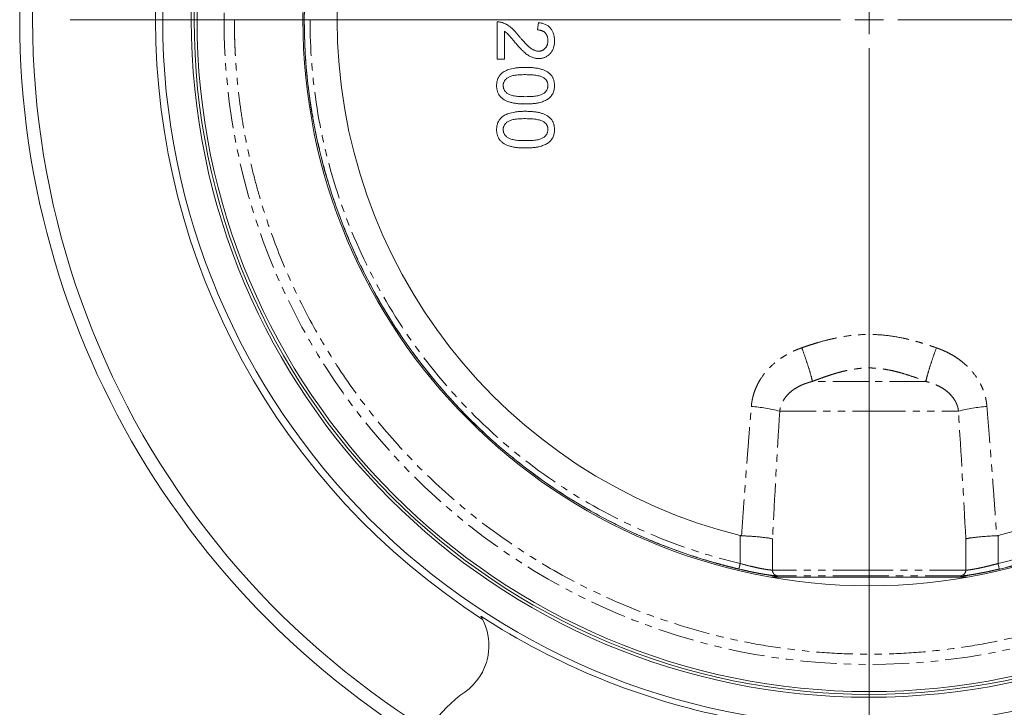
# Model space of a CAD drawing. Header units: millimetres. Extents: x 35 to 726, y 59 to 831.
# Tile 10 of 18: x 35 to 207, y 351 to 472. Entities that reach past the tile are written whole.
import ezdxf

# ---------------------------------------------------------------- set-up
doc = ezdxf.new("R2010")
doc.units = ezdxf.units.MM
doc.linetypes.add('PHANTOM', pattern=[12.7, 6.35, -1.27, 1.27, -1.27, 1.27, -1.27])

# ---------------------------------------------------------------- blocks, each defined once
blk = doc.blocks.new('SW_CENTERMARKSYMBOL_2')
at = {"color": 0, "linetype": 'Continuous', "lineweight": 0}
for p, q in [((0, 0), (0, 2.5)), ((-5, 0), (-101.5, 0)), ((0, 0), (-2.5, 0)), ((0, 0), (0, -2.5)), ((0, 0), (2.5, 0)), ((5, 0), (101.5, 0)), ((0, -5), (0, -101.5))]:
    blk.add_line(p, q, dxfattribs=at)
blk = doc.blocks.new('SW_CENTERMARKSYMBOL_3')
at = {"color": 0, "linetype": 'Continuous', "lineweight": 0}
for p, q in [((56.83, -137.2), (56.83, -134.7)), ((51.83, -137.2), (-82.87, -137.2)), ((56.83, -137.2), (54.33, -137.2)), ((56.83, -137.2), (56.83, -139.7)), ((56.83, -137.2), (59.33, -137.2)), ((61.83, -137.2), (196.52, -137.2)), ((56.83, -142.2), (56.83, -276.89))]:
    blk.add_line(p, q, dxfattribs=at)
for radius, start, end in [(146.25, 106.9588, 253.0412), (148.5, 114.4292, 245.5708)]:
    blk.add_arc((56.83, -137.2), radius, start, end, dxfattribs=at)

msp = doc.modelspace()

# ---------------------------------------------------------------- linework, layer by layer
at = {"color": 7, "linetype": 'Continuous', "lineweight": 15}
for p, q in [((118.24, 464.59), (118.24, 471.13)), ((125.42, 471), (125.29, 469.72)), ((119.52, 469.48), (119.52, 464.59)), ((118.24, 464.59), (119.52, 464.59)), ((200.41, 374.01), (166.07, 374.01))]:
    msp.add_line(p, q, dxfattribs=at)
at = {"color": 8, "linetype": 'PHANTOM', "lineweight": 0}
for p, q in [((183.24, 408.25), (173.33, 408.25)), ((193.16, 408.25), (183.24, 408.25)), ((167.61, 403.05), (183.24, 403.05)), ((183.24, 403.05), (198.87, 403.05)), ((160.7, 381.29), (160.7, 376.41)), ((166.34, 375.25), (166.34, 380.71)), ((200.14, 380.71), (200.14, 375.25)), ((205.78, 376.41), (205.78, 381.29)), ((183.24, 375.25), (166.34, 375.25)), ((200.14, 375.25), (183.24, 375.25)), ((183.24, 374.27), (167.11, 374.27)), ((199.37, 374.27), (183.24, 374.27))]:
    msp.add_line(p, q, dxfattribs=at)
at = {"color": 8, "linetype": 'PHANTOM', "lineweight": 0, "flags": 128}
msp.add_lwpolyline([(206.01, 375.43), (206, 375.45), (205.99, 375.51), (205.97, 375.6), (205.94, 375.72), (205.91, 375.87), (205.87, 376.04), (205.82, 376.22), (205.78, 376.41)], dxfattribs=at)
at = {"color": 7, "linetype": 'Continuous', "lineweight": 15}
for radius in [123.5, 118.5, 118, 99]:
    msp.add_circle((183.24, 471.51), radius, dxfattribs=at)
for centre, radius, start, end in [((183.24, 471.51), 117.5, 0, 180), ((183.24, 471.51), 124.75, 122.7912, 237.2088), ((183.24, 471.51), 98.75, 99.1261, 260.8739), ((183.24, 471.51), 98.75, 279.1261, 80.8739), ((183.24, 471.51), 93, 104.0246, 255.9754), ((183.24, 471.51), 93, 284.0246, 75.9754), ((183.24, 471.51), 117.5, 180, 360), ((106.78, 362.08), 10, 305.2664, 30.7351), ((183.24, 471.51), 124.46, 236.9558, 258.6468), ((126.41, 334.32), 24, 125.2664, 164.9015)]:
    msp.add_arc(centre, radius, start, end, dxfattribs=at)
at = {"color": 8, "linetype": 'PHANTOM', "lineweight": 0}
for centre, radius, start, end in [((183.24, 471.51), 112.76, 0, 180), ((183.24, 471.51), 112.76, 180, 0), ((161.07, 378.7), 25.21, 74.961, 86.4078), ((205.42, 378.7), 25.21, 93.5922, 105.039), ((199.16, 375.23), 0.984, 282.2171, 1.3241)]:
    msp.add_arc(centre, radius, start, end, dxfattribs=at)
for points, knots in [([(84.5, 471.51), (84.5, 471.84), (84.5, 472.5), (84.52, 473.48), (84.54, 474.46), (84.58, 475.43), (84.62, 476.41), (84.67, 477.38), (84.74, 478.36), (84.81, 479.33), (84.89, 480.29), (84.98, 481.26), (85.08, 482.22), (85.19, 483.19), (85.31, 484.14), (85.44, 485.1), (85.57, 486.05), (85.72, 487.01), (86.05, 489.03), (86.64, 492.1), (87.59, 496.15), (88.7, 500.09), (90.47, 505.54), (93.15, 512.24), (97.01, 519.85), (101.21, 526.66), (105.95, 533.14), (111.18, 539.19), (117.22, 545.09), (123.49, 550.27), (130.28, 554.98), (137.28, 559.04), (143.58, 562.02), (148.7, 564.05), (151.97, 565.19), (154.52, 565.99), (156.3, 566.52), (157.85, 566.94), (159.18, 567.28), (160.05, 567.49), (160.47, 567.6)], [0, 0, 0, 0, 0.007435, 0.01486, 0.022275, 0.02968, 0.037074, 0.044459, 0.051833, 0.059198, 0.066552, 0.073897, 0.081231, 0.088555, 0.095869, 0.103173, 0.110467, 0.117751, 0.125024, 0.157078, 0.188599, 0.219586, 0.25004, 0.318659, 0.383195, 0.443647, 0.500016, 0.56555, 0.625004, 0.691442, 0.749992, 0.812486, 0.874981, 0.908053, 0.937488, 0.953668, 0.968744, 0.979733, 0.990152, 1, 1, 1, 1]), ([(205.78, 376.41), (209.64, 377.32), (213.62, 378.51), (221.78, 381.58), (225.94, 383.46), (234.3, 388.03), (238.5, 390.73), (246.72, 397.01), (250.75, 400.61), (258.37, 408.74), (261.96, 413.27), (266.8, 420.72), (268.32, 423.3), (271.15, 428.68), (272.45, 431.46), (274.81, 437.19), (275.87, 440.14), (277.69, 446.17), (278.47, 449.25), (279.72, 455.51), (280.19, 458.68), (280.82, 465.07), (280.98, 468.29), (280.98, 474.73), (280.82, 477.95), (280.19, 484.35), (279.72, 487.52), (278.47, 493.78), (277.69, 496.86), (275.87, 502.89), (274.81, 505.84), (272.45, 511.57), (271.15, 514.35), (268.32, 519.72), (266.8, 522.31), (261.96, 529.76), (258.37, 534.29), (250.75, 542.42), (246.72, 546.02), (238.5, 552.3), (234.3, 555), (225.94, 559.57), (221.78, 561.45), (213.62, 564.52), (209.64, 565.71), (205.78, 566.62)], [0, 0, 0, 0, 0.0625, 0.0625, 0.125, 0.125, 0.1875, 0.1875, 0.25, 0.25, 0.3125, 0.3125, 0.34375, 0.34375, 0.375, 0.375, 0.40625, 0.40625, 0.4375, 0.4375, 0.46875, 0.46875, 0.5, 0.5, 0.53125, 0.53125, 0.5625, 0.5625, 0.59375, 0.59375, 0.625, 0.625, 0.65625, 0.65625, 0.6875, 0.6875, 0.75, 0.75, 0.8125, 0.8125, 0.875, 0.875, 0.9375, 0.9375, 1, 1, 1, 1]), ([(206.01, 567.6), (206.32, 567.52), (206.97, 567.37), (207.95, 567.12), (208.96, 566.85), (210.29, 566.48), (211.97, 565.99), (214.52, 565.19), (217.79, 564.05), (222.91, 562.02), (229.21, 559.04), (236.21, 554.98), (243, 550.27), (249.27, 545.09), (255.3, 539.19), (262.27, 531.13), (270.04, 519.55), (275.7, 506.99), (278.99, 496.1), (280.71, 488.03), (281.75, 479.79), (282.1, 471.51), (281.75, 463.24), (280.71, 454.99), (278.99, 446.92), (276.24, 437.83), (272.25, 428.24), (266.85, 418.63), (261.1, 410.54), (255.3, 403.84), (249.27, 397.94), (243, 392.76), (236.21, 388.05), (229.21, 383.99), (222.91, 381.01), (217.79, 378.98), (214.52, 377.84), (211.97, 377.04), (210.18, 376.51), (208.63, 376.09), (207.3, 375.74), (206.43, 375.53), (206.01, 375.43)], [0, 0, 0, 0, 0.003667, 0.007495, 0.011483, 0.015631, 0.023171, 0.031262, 0.045983, 0.062522, 0.093776, 0.125029, 0.15431, 0.187536, 0.217269, 0.250043, 0.30842, 0.374945, 0.405666, 0.437452, 0.468524, 0.499959, 0.531394, 0.562466, 0.594253, 0.624973, 0.670262, 0.711924, 0.749957, 0.782731, 0.812464, 0.84569, 0.874971, 0.906224, 0.937478, 0.954017, 0.968738, 0.976829, 0.984369, 0.989865, 0.995075, 1, 1, 1, 1]), ([(72.27, 471.51), (72.27, 471.17), (72.28, 470.49), (72.29, 469.47), (72.31, 468.45), (72.35, 467.43), (72.39, 466.4), (72.44, 465.38), (72.56, 463.44), (72.79, 460.56), (73.24, 456.7), (73.84, 452.77), (74.61, 448.71), (75.56, 444.59), (77.11, 438.88), (79.57, 431.56), (83.44, 422.65), (88.36, 413.64), (94.43, 404.67), (101.71, 395.93), (110.26, 387.63), (120.04, 380.01), (131.01, 373.32), (143.04, 367.8), (153.74, 364.37), (162.62, 362.41), (169.42, 361.34), (176.31, 360.69), (183.24, 360.47), (190.17, 360.69), (197.06, 361.34), (203.87, 362.41), (212.75, 364.37), (223.45, 367.8), (235.47, 373.32), (246.44, 380.01), (256.23, 387.63), (264.77, 395.93), (272.05, 404.67), (278.12, 413.64), (283.04, 422.65), (286.91, 431.56), (289.38, 438.88), (290.92, 444.59), (291.87, 448.71), (292.64, 452.77), (293.24, 456.7), (293.69, 460.56), (293.95, 463.69), (294.09, 466.15), (294.16, 467.94), (294.2, 469.73), (294.21, 470.92), (294.21, 471.51)], [0, 0, 0, 0, 0.0029342, 0.0058678, 0.008801, 0.0117343, 0.0146677, 0.0176015, 0.020536, 0.0314633, 0.0423921, 0.0540173, 0.065644, 0.078002, 0.0903616, 0.1166007, 0.1444141, 0.1738319, 0.2048603, 0.2374758, 0.2716194, 0.3071911, 0.3440474, 0.3820001, 0.4208187, 0.44048, 0.4602558, 0.4801086, 0.5000001, 0.5198916, 0.5397444, 0.5595201, 0.5791814, 0.618, 0.6559527, 0.692809, 0.7283808, 0.7625243, 0.7951399, 0.8261683, 0.855586, 0.8833994, 0.9096385, 0.9219966, 0.9343562, 0.9459814, 0.9576081, 0.9685354, 0.9794641, 0.9845985, 0.9897317, 0.9948651, 1, 1, 1, 1]), ([(160.47, 375.43), (160.16, 375.51), (159.52, 375.66), (158.54, 375.91), (157.52, 376.18), (156.19, 376.55), (154.52, 377.04), (151.97, 377.84), (148.7, 378.98), (143.58, 381.01), (137.28, 383.99), (130.28, 388.05), (123.49, 392.76), (117.22, 397.94), (111.18, 403.84), (105.95, 409.89), (101.21, 416.37), (97.01, 423.18), (93.15, 430.79), (90.47, 437.49), (88.7, 442.94), (87.59, 446.88), (86.64, 450.93), (86, 454.28), (85.59, 456.87), (85.33, 458.67), (85.11, 460.48), (84.92, 462.31), (84.77, 464.13), (84.65, 465.97), (84.56, 467.81), (84.51, 469.66), (84.5, 470.9), (84.5, 471.51)], [0, 0, 0, 0, 0.007333, 0.014986, 0.022961, 0.031256, 0.046333, 0.062512, 0.091947, 0.12502, 0.187514, 0.250008, 0.308559, 0.374996, 0.434451, 0.499985, 0.556353, 0.616806, 0.681342, 0.749961, 0.780415, 0.811402, 0.842923, 0.874977, 0.888724, 0.902508, 0.916328, 0.930183, 0.944075, 0.958002, 0.971965, 0.985965, 1, 1, 1, 1]), ([(85.5, 471.51), (85.5, 466.46), (85.89, 461.27), (87.57, 450.8), (88.86, 445.52), (92.37, 435.1), (94.59, 429.97), (99.94, 420.08), (103.06, 415.33), (110.08, 406.45), (113.99, 402.31), (122.37, 394.83), (126.86, 391.48), (136.19, 385.67), (141.03, 383.2), (150.83, 379.15), (155.79, 377.57), (160.7, 376.41)], [0, 0, 0, 0, 0.125, 0.125, 0.25, 0.25, 0.375, 0.375, 0.5, 0.5, 0.625, 0.625, 0.75, 0.75, 0.875, 0.875, 1, 1, 1, 1]), ([(171.48, 414.13), (171.73, 414.22), (172.21, 414.39), (172.93, 414.62), (173.64, 414.85), (174.6, 415.14), (175.8, 415.47), (177.76, 415.93), (180.23, 416.35), (183.23, 416.52), (186.22, 416.35), (188.69, 415.94), (190.66, 415.48), (192.11, 415.08), (193.56, 414.63), (194.52, 414.3), (195, 414.13)], [0, 0, 0, 0, 0.032022, 0.063519, 0.094518, 0.12505, 0.188241, 0.249518, 0.376711, 0.499639, 0.622205, 0.748979, 0.810672, 0.874303, 0.936147, 1, 1, 1, 1]), ([(162.65, 403.86), (162.66, 403.96), (162.67, 404.16), (162.71, 404.46), (162.76, 404.75), (162.81, 405.05), (162.87, 405.33), (162.99, 405.82), (163.19, 406.48), (163.53, 407.31), (163.92, 408.11), (164.54, 409.13), (165.46, 410.31), (166.54, 411.35), (167.49, 412.08), (168.23, 412.58), (169.01, 413.04), (169.72, 413.41), (170.36, 413.7), (170.92, 413.93), (171.29, 414.06), (171.48, 414.13)], [0, 0, 0, 0, 0.020977, 0.041865, 0.062683, 0.083447, 0.104175, 0.124883, 0.187469, 0.249632, 0.31231, 0.374675, 0.499407, 0.624471, 0.686702, 0.74922, 0.811666, 0.874655, 0.916089, 0.957847, 1, 1, 1, 1]), ([(173.33, 408.25), (173.28, 408.47), (173.21, 408.79), (172.99, 409.59), (172.84, 410.08), (172.5, 411.17), (172.3, 411.77), (171.9, 412.97), (171.69, 413.57), (171.48, 414.13)], [0, 0, 0, 0, 0.25, 0.25, 0.5, 0.5, 0.75, 0.75, 1, 1, 1, 1]), ([(193.16, 408.25), (193.2, 408.47), (193.28, 408.79), (193.5, 409.59), (193.64, 410.08), (193.98, 411.17), (194.18, 411.77), (194.59, 412.97), (194.8, 413.57), (195, 414.13)], [0, 0, 0, 0, 0.25, 0.25, 0.5, 0.5, 0.75, 0.75, 1, 1, 1, 1]), ([(195, 414.13), (195.11, 414.09), (195.34, 414.01), (195.68, 413.88), (196.01, 413.74), (196.34, 413.6), (196.83, 413.37), (197.47, 413.05), (198.24, 412.59), (198.98, 412.09), (199.93, 411.35), (201.02, 410.32), (201.93, 409.14), (202.55, 408.12), (202.95, 407.32), (203.29, 406.49), (203.52, 405.74), (203.68, 405.06), (203.78, 404.46), (203.82, 404.06), (203.84, 403.86)], [0, 0, 0, 0, 0.025281, 0.05041, 0.075402, 0.100274, 0.12504, 0.187543, 0.249509, 0.312365, 0.374928, 0.49953, 0.624581, 0.686847, 0.749425, 0.811436, 0.873869, 0.915717, 0.957713, 1, 1, 1, 1]), ([(173.33, 408.25), (173.58, 408.35), (174.09, 408.54), (174.84, 408.82), (175.58, 409.08), (176.29, 409.32), (176.98, 409.54), (177.66, 409.74), (178.52, 409.97), (179.54, 410.22), (180.76, 410.43), (181.97, 410.57), (183.18, 410.62), (184.39, 410.58), (185.6, 410.45), (186.82, 410.24), (188.04, 409.96), (189.26, 409.62), (190.51, 409.22), (191.82, 408.76), (192.7, 408.42), (193.16, 408.25)], [0, 0, 0, 0, 0.040494, 0.079644, 0.117503, 0.154135, 0.189614, 0.22403, 0.257487, 0.319351, 0.378551, 0.437942, 0.497184, 0.556038, 0.615231, 0.674889, 0.737209, 0.797502, 0.861079, 0.928453, 1, 1, 1, 1]), ([(173.33, 408.25), (173.21, 408.22), (172.99, 408.16), (172.66, 408.06), (172.33, 407.95), (172.01, 407.84), (171.69, 407.72), (171.17, 407.49), (170.47, 407.12), (169.62, 406.54), (168.88, 405.83), (168.38, 405.17), (168.08, 404.63), (167.91, 404.24), (167.77, 403.85), (167.67, 403.45), (167.63, 403.18), (167.61, 403.05)], [0, 0, 0, 0, 0.042482, 0.084663, 0.126558, 0.16818, 0.209544, 0.250665, 0.377206, 0.50038, 0.627324, 0.75011, 0.801523, 0.852196, 0.90215, 0.951409, 1, 1, 1, 1]), ([(183.24, 408.25), (183.24, 408), (183.24, 407.68), (183.24, 406.94), (183.24, 406.51), (183.24, 405.59), (183.24, 405.09), (183.24, 404.07), (183.24, 403.55), (183.24, 403.05)], [0, 0, 0, 0, 0.25, 0.25, 0.5, 0.5, 0.75, 0.75, 1, 1, 1, 1]), ([(198.87, 403.05), (198.86, 403.12), (198.85, 403.25), (198.81, 403.45), (198.76, 403.65), (198.71, 403.85), (198.64, 404.05), (198.57, 404.25), (198.48, 404.44), (198.39, 404.63), (198.29, 404.82), (198.05, 405.23), (197.6, 405.84), (196.85, 406.54), (196.01, 407.13), (195.2, 407.55), (194.47, 407.85), (193.82, 408.07), (193.38, 408.19), (193.16, 408.25)], [0, 0, 0, 0, 0.024363, 0.048891, 0.073587, 0.098457, 0.123502, 0.148725, 0.174131, 0.199722, 0.2255, 0.251468, 0.374227, 0.50114, 0.624304, 0.750829, 0.832828, 0.915847, 1, 1, 1, 1]), ([(160.94, 381.25), (160.98, 381.9), (161.07, 383.17), (161.2, 385.05), (161.36, 387.24), (161.54, 389.74), (161.76, 392.58), (161.97, 395.39), (162.2, 398.24), (162.42, 401.05), (162.57, 402.94), (162.65, 403.86)], [0, 0, 0, 0, 0.085777, 0.169109, 0.249999, 0.377715, 0.499994, 0.627735, 0.749998, 0.877799, 1, 1, 1, 1]), ([(203.84, 403.86), (203.89, 403.25), (203.98, 402.01), (204.14, 400.12), (204.31, 397.92), (204.51, 395.39), (204.73, 392.58), (204.94, 389.74), (205.15, 386.93), (205.35, 384.09), (205.48, 382.21), (205.55, 381.25)], [0, 0, 0, 0, 0.080845, 0.164179, 0.250002, 0.372266, 0.500006, 0.622286, 0.750002, 0.872252, 1, 1, 1, 1]), ([(160.7, 376.41), (160.68, 376.29), (160.65, 376.17), (160.59, 375.93), (160.56, 375.82), (160.52, 375.63), (160.5, 375.55), (160.48, 375.46), (160.47, 375.43), (160.47, 375.43)], [0, 0, 0, 0, 0.25, 0.25, 0.5, 0.5, 0.75, 0.75, 1, 1, 1, 1]), ([(167.11, 374.27), (167.08, 374.27), (167.02, 374.27), (166.91, 374.27), (166.79, 374.28), (166.62, 374.29), (166.38, 374.31), (166.07, 374.35), (165.72, 374.4), (165.21, 374.47), (164.51, 374.59), (163.73, 374.73), (163.08, 374.86), (162.58, 374.96), (162.06, 375.07), (161.54, 375.19), (161.01, 375.31), (160.65, 375.39), (160.47, 375.43)], [0, 0, 0, 0, 0.031472, 0.062832, 0.094202, 0.125706, 0.188302, 0.251082, 0.313073, 0.375494, 0.50081, 0.625102, 0.687072, 0.750397, 0.811959, 0.875021, 0.936733, 1, 1, 1, 1]), ([(160.7, 376.41), (161.31, 376.24), (161.9, 376.08), (162.77, 375.87), (163.06, 375.81), (163.6, 375.68), (163.86, 375.63), (164.36, 375.52), (164.61, 375.48), (165.05, 375.4), (165.26, 375.36), (165.63, 375.31), (165.8, 375.29), (166.1, 375.26), (166.23, 375.25), (166.34, 375.25)], [0, 0, 0, 0, 0.25, 0.25, 0.375, 0.375, 0.5, 0.5, 0.625, 0.625, 0.75, 0.75, 0.875, 0.875, 1, 1, 1, 1]), ([(167.11, 374.27), (167.02, 374.29), (166.91, 374.33), (166.72, 374.44), (166.63, 374.52), (166.49, 374.7), (166.43, 374.81), (166.36, 375.03), (166.34, 375.15), (166.34, 375.25)], [0, 0, 0, 0, 0.25, 0.25, 0.5, 0.5, 0.75, 0.75, 1, 1, 1, 1]), ([(183.24, 375.25), (183.24, 375.15), (183.24, 375.03), (183.24, 374.81), (183.24, 374.7), (183.24, 374.52), (183.24, 374.44), (183.24, 374.33), (183.24, 374.29), (183.24, 374.27)], [0, 0, 0, 0, 0.25, 0.25, 0.5, 0.5, 0.75, 0.75, 1, 1, 1, 1]), ([(206.01, 375.43), (205.92, 375.41), (205.74, 375.37), (205.47, 375.31), (205.21, 375.25), (204.86, 375.17), (204.42, 375.07), (203.9, 374.96), (203.4, 374.86), (202.74, 374.73), (201.97, 374.59), (201.27, 374.47), (200.76, 374.4), (200.41, 374.35), (200.1, 374.31), (199.85, 374.29), (199.65, 374.28), (199.5, 374.27), (199.41, 374.27), (199.37, 374.27)], [0, 0, 0, 0, 0.031969, 0.063502, 0.094644, 0.125436, 0.188953, 0.25095, 0.313871, 0.375457, 0.500672, 0.625169, 0.687969, 0.750336, 0.812782, 0.875048, 0.916765, 0.95832, 1, 1, 1, 1]), ([(200.14, 375.25), (200.36, 375.25), (200.66, 375.28), (201.22, 375.36), (201.43, 375.4), (201.87, 375.48), (202.11, 375.52), (202.61, 375.62), (202.88, 375.68), (203.42, 375.8), (203.7, 375.87), (204.28, 376.01), (204.58, 376.09), (205.18, 376.24), (205.48, 376.32), (205.78, 376.41)], [0, 0, 0, 0, 0.25, 0.25, 0.375, 0.375, 0.5, 0.5, 0.625, 0.625, 0.75, 0.75, 0.875, 0.875, 1, 1, 1, 1])]:
    msp.add_open_spline(points, degree=3, knots=knots, dxfattribs=at)
at = {"color": 7, "linetype": 'Continuous', "lineweight": 15}
for points, knots in [([(119.13, 471), (119.06, 471.02), (118.92, 471.06), (118.7, 471.1), (118.47, 471.13), (118.32, 471.13), (118.24, 471.13)], [0, 0, 0, 0, 0.249593, 0.49556, 0.747357, 1, 1, 1, 1]), ([(119.13, 471), (119.25, 470.95), (119.49, 470.87), (119.83, 470.69), (120.17, 470.48), (120.45, 470.28), (120.67, 470.1), (120.85, 469.95), (121.03, 469.78), (121.21, 469.59), (121.4, 469.39), (121.59, 469.17), (121.79, 468.94), (121.92, 468.77), (121.98, 468.69)], [0, 0, 0, 0, 0.1003958, 0.2044224, 0.310989, 0.4224687, 0.4810014, 0.5432033, 0.6094697, 0.6795302, 0.7538224, 0.8316278, 0.9138061, 1, 1, 1, 1]), ([(125.42, 471), (125.53, 470.99), (125.75, 470.96), (126.07, 470.9), (126.36, 470.81), (126.63, 470.7), (126.89, 470.57), (127.12, 470.42), (127.33, 470.24), (127.52, 470.04), (127.69, 469.82), (127.84, 469.59), (127.97, 469.33), (128.07, 469.06), (128.14, 468.77), (128.2, 468.46), (128.23, 468.13), (128.24, 467.91), (128.24, 467.8)], [0, 0, 0, 0, 0.0706814, 0.1375046, 0.2014902, 0.262892, 0.3225779, 0.3810011, 0.4382199, 0.4957946, 0.5534655, 0.6116895, 0.6706153, 0.7315638, 0.7941654, 0.859433, 0.9282014, 1, 1, 1, 1]), ([(121.38, 467.49), (121.31, 467.58), (121.17, 467.75), (120.97, 467.99), (120.79, 468.2), (120.64, 468.39), (120.49, 468.56), (120.37, 468.7), (120.26, 468.82), (120.1, 469), (119.86, 469.23), (119.63, 469.4), (119.52, 469.48)], [0, 0, 0, 0, 0.124205, 0.23684, 0.33951, 0.431273, 0.511478, 0.580694, 0.639969, 0.687784, 0.850326, 1, 1, 1, 1]), ([(121.98, 468.69), (122.09, 468.56), (122.3, 468.31), (122.61, 467.96), (122.9, 467.64), (123.17, 467.36), (123.42, 467.11), (123.65, 466.89), (123.86, 466.7), (124.05, 466.55), (124.24, 466.42), (124.42, 466.31), (124.6, 466.21), (124.77, 466.14), (124.95, 466.08), (125.12, 466.03), (125.3, 466.01), (125.41, 466), (125.47, 466)], [0, 0, 0, 0, 0.1114097, 0.2145264, 0.3094172, 0.3960872, 0.4742842, 0.5443739, 0.6064196, 0.6605816, 0.7097938, 0.7564506, 0.8007673, 0.8431683, 0.8842949, 0.9238845, 0.9623587, 1, 1, 1, 1]), ([(127.09, 467.82), (127.09, 467.89), (127.08, 468.03), (127.06, 468.23), (127.03, 468.42), (126.97, 468.6), (126.9, 468.76), (126.82, 468.92), (126.73, 469.06), (126.61, 469.2), (126.49, 469.32), (126.35, 469.43), (126.2, 469.52), (126.04, 469.59), (125.87, 469.65), (125.69, 469.69), (125.49, 469.71), (125.36, 469.72), (125.29, 469.72)], [0, 0, 0, 0, 0.07071, 0.138384, 0.203408, 0.26575, 0.326687, 0.386555, 0.445346, 0.504672, 0.563764, 0.621923, 0.680764, 0.739747, 0.800764, 0.864214, 0.930618, 1, 1, 1, 1]), ([(125.48, 464.72), (125.38, 464.72), (125.18, 464.73), (124.89, 464.77), (124.6, 464.84), (124.3, 464.94), (124.01, 465.08), (123.71, 465.24), (123.4, 465.45), (123.14, 465.65), (122.92, 465.84), (122.74, 466.01), (122.55, 466.2), (122.34, 466.41), (122.12, 466.65), (121.88, 466.91), (121.64, 467.19), (121.47, 467.39), (121.38, 467.49)], [0, 0, 0, 0, 0.057939, 0.116005, 0.174714, 0.234565, 0.296863, 0.36409, 0.436213, 0.514034, 0.556745, 0.60462, 0.657433, 0.715782, 0.778864, 0.847518, 0.921237, 1, 1, 1, 1]), ([(125.47, 466), (125.53, 466), (125.64, 466.01), (125.8, 466.03), (125.95, 466.07), (126.1, 466.13), (126.24, 466.2), (126.37, 466.28), (126.5, 466.39), (126.62, 466.51), (126.73, 466.63), (126.83, 466.78), (126.91, 466.93), (126.97, 467.09), (127.03, 467.26), (127.06, 467.44), (127.08, 467.63), (127.09, 467.76), (127.09, 467.82)], [0, 0, 0, 0, 0.0617638, 0.1211771, 0.1794261, 0.2368496, 0.2943294, 0.3532001, 0.4127314, 0.4745345, 0.5370707, 0.5996069, 0.6623842, 0.7259428, 0.790311, 0.8577206, 0.9272301, 1, 1, 1, 1]), ([(128.24, 467.8), (128.24, 467.68), (128.24, 467.46), (128.2, 467.13), (128.14, 466.82), (128.05, 466.53), (127.94, 466.25), (127.8, 466), (127.64, 465.76), (127.45, 465.54), (127.25, 465.35), (127.03, 465.18), (126.8, 465.04), (126.56, 464.92), (126.31, 464.83), (126.04, 464.77), (125.77, 464.72), (125.58, 464.72), (125.48, 464.72)], [0, 0, 0, 0, 0.074698, 0.145512, 0.213299, 0.278562, 0.342029, 0.404194, 0.465355, 0.526857, 0.587597, 0.646638, 0.704592, 0.761717, 0.819452, 0.878063, 0.937807, 1, 1, 1, 1]), ([(119.08, 462.21), (119.19, 462.29), (119.43, 462.45), (119.83, 462.64), (120.27, 462.81), (120.76, 462.95), (121.3, 463.05), (121.88, 463.13), (122.51, 463.17), (122.95, 463.18), (123.17, 463.18)], [0, 0, 0, 0, 0.097421, 0.200886, 0.311172, 0.429798, 0.55774, 0.694715, 0.84213, 1, 1, 1, 1]), ([(123.17, 463.18), (123.32, 463.18), (123.6, 463.18), (124.01, 463.16), (124.4, 463.13), (124.76, 463.09), (125.11, 463.04), (125.44, 462.98), (125.75, 462.91), (126.03, 462.83), (126.3, 462.73), (126.55, 462.63), (126.79, 462.51), (127, 462.38), (127.2, 462.24), (127.38, 462.09), (127.55, 461.93), (127.69, 461.76), (127.82, 461.58), (127.93, 461.38), (128.03, 461.18), (128.11, 460.96), (128.17, 460.73), (128.21, 460.49), (128.24, 460.24), (128.24, 460.06), (128.24, 459.98)], [0, 0, 0, 0, 0.0631131, 0.123612, 0.1809699, 0.2352565, 0.2870946, 0.3360236, 0.3823743, 0.4263251, 0.4682008, 0.5082389, 0.5466168, 0.5834877, 0.6190024, 0.6535903, 0.6871627, 0.7204281, 0.7532354, 0.7862647, 0.8195078, 0.8535484, 0.8883106, 0.9239975, 0.9613511, 1, 1, 1, 1]), ([(118.11, 459.98), (118.12, 460.09), (118.12, 460.32), (118.17, 460.65), (118.24, 460.96), (118.35, 461.25), (118.49, 461.52), (118.65, 461.77), (118.85, 462), (119, 462.14), (119.08, 462.21)], [0, 0, 0, 0, 0.137903, 0.268873, 0.395178, 0.517089, 0.636743, 0.756222, 0.876628, 1, 1, 1, 1]), ([(119.27, 459.98), (119.27, 460.04), (119.27, 460.17), (119.31, 460.37), (119.37, 460.55), (119.45, 460.73), (119.56, 460.9), (119.69, 461.06), (119.84, 461.21), (120.02, 461.35), (120.24, 461.49), (120.51, 461.6), (120.82, 461.69), (121.19, 461.77), (121.62, 461.83), (122.09, 461.87), (122.62, 461.9), (122.99, 461.9), (123.18, 461.9)], [0, 0, 0, 0, 0.040773, 0.080851, 0.120114, 0.160024, 0.200507, 0.242303, 0.286488, 0.332651, 0.383767, 0.443091, 0.510974, 0.588295, 0.675908, 0.773346, 0.881594, 1, 1, 1, 1]), ([(123.18, 461.9), (123.37, 461.9), (123.73, 461.89), (124.25, 461.87), (124.72, 461.82), (125.15, 461.76), (125.53, 461.68), (125.86, 461.58), (126.16, 461.47), (126.32, 461.37), (126.4, 461.32)], [0, 0, 0, 0, 0.170464, 0.327198, 0.470509, 0.6006, 0.717486, 0.822846, 0.916112, 1, 1, 1, 1]), ([(127.09, 459.99), (127.09, 460.06), (127.08, 460.19), (127.05, 460.38), (127, 460.56), (126.92, 460.73), (126.82, 460.89), (126.71, 461.05), (126.56, 461.19), (126.46, 461.28), (126.4, 461.32)], [0, 0, 0, 0, 0.127665, 0.251739, 0.372753, 0.492147, 0.61407, 0.737197, 0.865607, 1, 1, 1, 1]), ([(123.17, 456.77), (123.03, 456.77), (122.75, 456.77), (122.35, 456.79), (121.96, 456.82), (121.6, 456.86), (121.25, 456.91), (120.92, 456.97), (120.61, 457.04), (120.33, 457.12), (120.06, 457.22), (119.81, 457.32), (119.57, 457.44), (119.36, 457.57), (119.16, 457.7), (118.98, 457.85), (118.81, 458.01), (118.66, 458.19), (118.53, 458.37), (118.42, 458.56), (118.33, 458.77), (118.25, 458.99), (118.19, 459.22), (118.14, 459.46), (118.12, 459.71), (118.11, 459.89), (118.11, 459.98)], [0, 0, 0, 0, 0.062872, 0.122832, 0.17965, 0.233952, 0.285542, 0.334512, 0.380903, 0.424808, 0.466441, 0.506514, 0.545055, 0.581854, 0.61747, 0.652087, 0.685899, 0.719192, 0.752198, 0.785256, 0.818671, 0.852838, 0.88763, 0.923638, 0.961023, 1, 1, 1, 1]), ([(123.18, 458.05), (122.99, 458.05), (122.62, 458.06), (122.09, 458.08), (121.62, 458.13), (121.2, 458.18), (120.83, 458.26), (120.51, 458.36), (120.24, 458.47), (120.02, 458.6), (119.84, 458.74), (119.69, 458.9), (119.56, 459.06), (119.45, 459.22), (119.37, 459.4), (119.31, 459.59), (119.28, 459.78), (119.27, 459.91), (119.27, 459.98)], [0, 0, 0, 0, 0.118432, 0.226295, 0.323755, 0.41098, 0.488319, 0.556611, 0.615569, 0.667048, 0.713541, 0.757735, 0.79954, 0.839813, 0.879732, 0.91913, 0.959218, 1, 1, 1, 1]), ([(128.24, 459.98), (128.24, 459.85), (128.23, 459.6), (128.17, 459.23), (128.07, 458.88), (127.93, 458.55), (127.75, 458.26), (127.54, 457.99), (127.28, 457.76), (126.99, 457.56), (126.67, 457.39), (126.32, 457.24), (125.93, 457.1), (125.59, 457.01), (125.29, 456.94), (125.04, 456.89), (124.78, 456.85), (124.49, 456.83), (124.19, 456.8), (123.87, 456.78), (123.53, 456.77), (123.29, 456.77), (123.17, 456.77)], [0, 0, 0, 0, 0.056725, 0.111439, 0.164371, 0.21644, 0.267394, 0.317343, 0.367257, 0.418163, 0.471358, 0.52792, 0.588017, 0.652172, 0.686383, 0.72325, 0.762597, 0.804726, 0.849443, 0.896709, 0.946889, 1, 1, 1, 1]), ([(127.09, 459.99), (127.09, 459.92), (127.08, 459.78), (127.04, 459.58), (126.98, 459.39), (126.9, 459.21), (126.79, 459.04), (126.65, 458.88), (126.49, 458.73), (126.31, 458.58), (126.09, 458.45), (125.82, 458.35), (125.5, 458.26), (125.13, 458.18), (124.71, 458.12), (124.24, 458.08), (123.73, 458.06), (123.37, 458.05), (123.18, 458.05)], [0, 0, 0, 0, 0.043121, 0.084377, 0.125224, 0.166121, 0.207409, 0.24988, 0.294247, 0.341319, 0.392938, 0.452327, 0.519798, 0.596832, 0.682939, 0.778449, 0.884366, 1, 1, 1, 1]), ([(118.11, 452.28), (118.12, 452.4), (118.12, 452.62), (118.17, 452.95), (118.24, 453.26), (118.35, 453.55), (118.49, 453.83), (118.65, 454.08), (118.85, 454.31), (119, 454.45), (119.08, 454.52)], [0, 0, 0, 0, 0.137903, 0.268873, 0.395178, 0.517089, 0.636743, 0.756222, 0.876628, 1, 1, 1, 1]), ([(119.08, 454.52), (119.19, 454.6), (119.43, 454.76), (119.83, 454.95), (120.27, 455.12), (120.76, 455.26), (121.3, 455.36), (121.88, 455.44), (122.51, 455.48), (122.95, 455.49), (123.17, 455.49)], [0, 0, 0, 0, 0.097421, 0.200886, 0.311172, 0.429798, 0.55774, 0.694715, 0.84213, 1, 1, 1, 1]), ([(123.17, 455.49), (123.32, 455.49), (123.6, 455.48), (124.01, 455.47), (124.4, 455.44), (124.76, 455.4), (125.11, 455.35), (125.44, 455.29), (125.75, 455.22), (126.03, 455.13), (126.3, 455.04), (126.55, 454.93), (126.79, 454.81), (127, 454.69), (127.2, 454.55), (127.38, 454.4), (127.55, 454.24), (127.69, 454.07), (127.82, 453.88), (127.93, 453.69), (128.03, 453.48), (128.11, 453.26), (128.17, 453.04), (128.21, 452.8), (128.24, 452.54), (128.24, 452.37), (128.24, 452.28)], [0, 0, 0, 0, 0.0631131, 0.123612, 0.1809699, 0.2352565, 0.2870946, 0.3360236, 0.3823743, 0.4263251, 0.4682008, 0.5082389, 0.5466168, 0.5834877, 0.6190024, 0.6535903, 0.6871627, 0.7204281, 0.7532354, 0.7862647, 0.8195078, 0.8535484, 0.8883106, 0.9239975, 0.9613511, 1, 1, 1, 1]), ([(119.27, 452.28), (119.27, 452.35), (119.27, 452.48), (119.31, 452.67), (119.37, 452.86), (119.45, 453.04), (119.56, 453.2), (119.69, 453.36), (119.84, 453.51), (120.02, 453.66), (120.24, 453.79), (120.51, 453.9), (120.82, 454), (121.19, 454.08), (121.62, 454.13), (122.09, 454.18), (122.62, 454.2), (122.99, 454.21), (123.18, 454.21)], [0, 0, 0, 0, 0.040773, 0.080851, 0.120114, 0.160024, 0.200507, 0.242303, 0.286488, 0.332651, 0.383767, 0.443091, 0.510974, 0.588295, 0.675908, 0.773346, 0.881594, 1, 1, 1, 1]), ([(123.18, 454.21), (123.37, 454.2), (123.73, 454.2), (124.25, 454.18), (124.72, 454.13), (125.15, 454.07), (125.53, 453.99), (125.86, 453.89), (126.16, 453.78), (126.32, 453.68), (126.4, 453.63)], [0, 0, 0, 0, 0.170464, 0.327198, 0.470509, 0.6006, 0.717486, 0.822846, 0.916112, 1, 1, 1, 1]), ([(127.09, 452.3), (127.09, 452.36), (127.08, 452.49), (127.05, 452.69), (127, 452.87), (126.92, 453.04), (126.82, 453.2), (126.71, 453.36), (126.56, 453.5), (126.46, 453.58), (126.4, 453.63)], [0, 0, 0, 0, 0.127665, 0.251739, 0.372753, 0.492147, 0.61407, 0.737197, 0.865607, 1, 1, 1, 1]), ([(123.17, 449.08), (123.03, 449.08), (122.75, 449.08), (122.35, 449.1), (121.96, 449.13), (121.6, 449.16), (121.25, 449.21), (120.92, 449.28), (120.61, 449.35), (120.33, 449.43), (120.06, 449.52), (119.81, 449.63), (119.57, 449.74), (119.36, 449.87), (119.16, 450.01), (118.98, 450.16), (118.81, 450.32), (118.66, 450.49), (118.53, 450.68), (118.42, 450.87), (118.33, 451.08), (118.25, 451.3), (118.19, 451.53), (118.14, 451.77), (118.12, 452.02), (118.11, 452.2), (118.11, 452.28)], [0, 0, 0, 0, 0.062872, 0.122832, 0.17965, 0.233952, 0.285542, 0.334512, 0.380903, 0.424808, 0.466441, 0.506514, 0.545055, 0.581854, 0.61747, 0.652087, 0.685899, 0.719192, 0.752198, 0.785256, 0.818671, 0.852838, 0.88763, 0.923638, 0.961023, 1, 1, 1, 1]), ([(123.18, 450.36), (122.99, 450.36), (122.62, 450.36), (122.09, 450.39), (121.62, 450.43), (121.2, 450.49), (120.83, 450.57), (120.51, 450.66), (120.24, 450.77), (120.02, 450.91), (119.84, 451.05), (119.69, 451.2), (119.56, 451.36), (119.45, 451.53), (119.37, 451.71), (119.31, 451.89), (119.28, 452.09), (119.27, 452.22), (119.27, 452.28)], [0, 0, 0, 0, 0.118432, 0.226295, 0.323755, 0.41098, 0.488319, 0.556611, 0.615569, 0.667048, 0.713541, 0.757735, 0.79954, 0.839813, 0.879732, 0.91913, 0.959218, 1, 1, 1, 1]), ([(128.24, 452.28), (128.24, 452.16), (128.23, 451.9), (128.17, 451.53), (128.07, 451.19), (127.93, 450.86), (127.75, 450.56), (127.54, 450.3), (127.28, 450.07), (126.99, 449.87), (126.67, 449.7), (126.32, 449.55), (125.93, 449.41), (125.59, 449.31), (125.29, 449.24), (125.04, 449.2), (124.78, 449.16), (124.49, 449.13), (124.19, 449.11), (123.87, 449.09), (123.53, 449.08), (123.29, 449.08), (123.17, 449.08)], [0, 0, 0, 0, 0.056725, 0.111439, 0.164371, 0.21644, 0.267394, 0.317343, 0.367257, 0.418163, 0.471358, 0.52792, 0.588017, 0.652172, 0.686383, 0.72325, 0.762597, 0.804726, 0.849443, 0.896709, 0.946889, 1, 1, 1, 1]), ([(127.09, 452.3), (127.09, 452.23), (127.08, 452.09), (127.04, 451.89), (126.98, 451.7), (126.9, 451.52), (126.79, 451.34), (126.65, 451.19), (126.49, 451.03), (126.31, 450.89), (126.09, 450.76), (125.82, 450.65), (125.5, 450.56), (125.13, 450.49), (124.71, 450.43), (124.24, 450.39), (123.73, 450.36), (123.37, 450.36), (123.18, 450.36)], [0, 0, 0, 0, 0.043121, 0.084377, 0.125224, 0.166121, 0.207409, 0.24988, 0.294247, 0.341319, 0.392938, 0.452327, 0.519798, 0.596832, 0.682939, 0.778449, 0.884366, 1, 1, 1, 1]), ([(160.7, 381.29), (160.74, 381.28), (160.82, 381.26), (160.9, 381.26), (160.94, 381.25)], [0, 0, 0, 0, 0.503722, 1, 1, 1, 1]), ([(160.94, 381.25), (161.02, 381.25), (161.18, 381.24), (161.43, 381.23), (161.68, 381.22), (161.93, 381.21), (162.18, 381.19), (162.43, 381.18), (162.86, 381.15), (163.49, 381.11), (164.23, 381.04), (164.91, 380.96), (165.38, 380.9), (165.7, 380.85), (165.92, 380.81), (166.14, 380.76), (166.27, 380.72), (166.34, 380.71)], [0, 0, 0, 0, 0.034748, 0.069801, 0.105158, 0.14082, 0.176788, 0.213062, 0.249643, 0.371018, 0.499278, 0.617578, 0.749034, 0.795688, 0.853069, 0.921174, 1, 1, 1, 1]), ([(200.14, 380.71), (200.18, 380.71), (200.23, 380.73), (200.33, 380.76), (200.43, 380.78), (200.53, 380.8), (200.63, 380.82), (200.73, 380.83), (200.82, 380.85), (200.91, 380.87), (201.15, 380.9), (201.57, 380.96), (202.26, 381.04), (203, 381.11), (203.68, 381.16), (204.24, 381.19), (204.68, 381.22), (205.11, 381.24), (205.4, 381.25), (205.55, 381.25)], [0, 0, 0, 0, 0.036367, 0.070614, 0.102743, 0.132752, 0.160643, 0.186414, 0.210067, 0.2316, 0.251014, 0.382463, 0.500766, 0.629019, 0.750399, 0.814201, 0.877067, 0.938999, 1, 1, 1, 1]), ([(205.55, 381.25), (205.59, 381.26), (205.66, 381.26), (205.74, 381.28), (205.78, 381.29)], [0, 0, 0, 0, 0.496276, 1, 1, 1, 1])]:
    msp.add_open_spline(points, degree=3, knots=knots, dxfattribs=at)
at = {"color": 8, "linetype": 'PHANTOM', "lineweight": 0}
for points in [[(167.61, 403.05), (167.16, 395.58), (166.72, 388.13), (166.34, 380.71)], [(200.14, 380.71), (199.77, 388.13), (199.32, 395.58), (198.87, 403.05)]]:
    msp.add_open_spline(points, degree=3, dxfattribs=at)

# ---------------------------------------------------------------- block references
at = {"color": 7, "linetype": 'Continuous', "lineweight": 0}
for name, p in [('SW_CENTERMARKSYMBOL_3', (126.41, 608.71)), ('SW_CENTERMARKSYMBOL_2', (183.24, 471.51))]:
    msp.add_blockref(name, p, dxfattribs=at)

doc.saveas('drawing.dxf')
